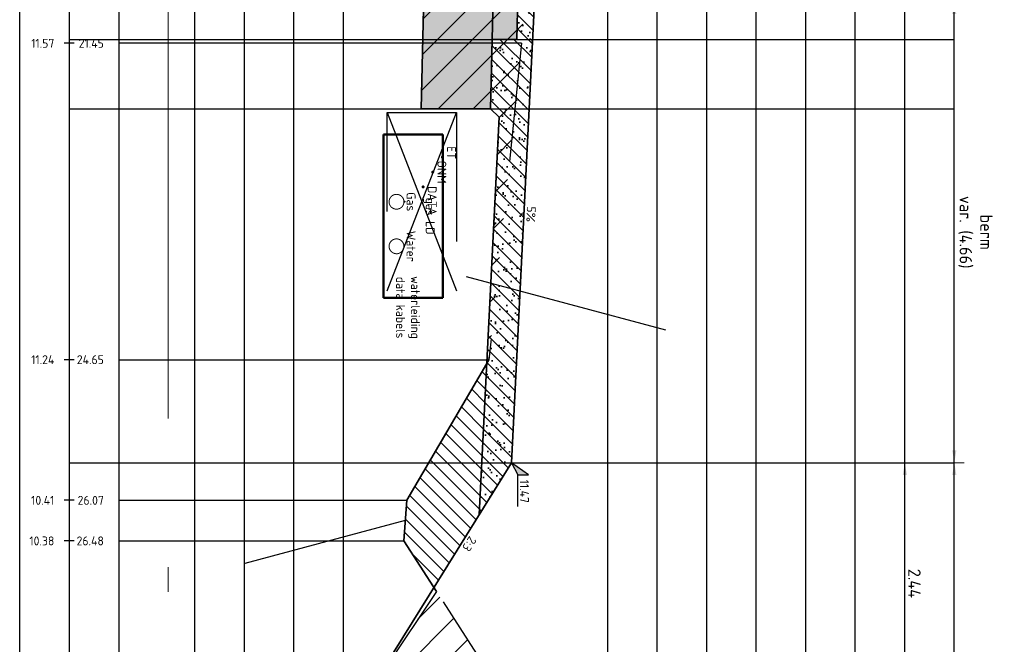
# Model space of a CAD drawing. Header units: metres. Extents: x 232618 to 232694, y 554350 to 554492.
# Tile 19 of 24: x 232666.72 to 232676.67, y 554460.47 to 554466.77. Entities that reach past the tile are written whole.
import ezdxf
from ezdxf.enums import TextEntityAlignment as Align

# ---------------------------------------------------------------- set-up
doc = ezdxf.new("R2010")
doc.units = ezdxf.units.M
for name, pattern in [('ACAD_ISO03W100', [30, 12, -18]), ('AL-NAP_LIJN', [15.25, 12, -1.5, 0.25, -1.5]), ('NLCS-HIDDEN', [4, 2, -2])]:
    doc.linetypes.add(name, pattern=pattern)
for name, color, linetype, lineweight in [('B-WE-AM-NAP-G', 7, 'AL-NAP_LIJN', 18), ('B-WE-KL-TRACE-T18', 7, 'Continuous', 18), ('N-WE-GR-MAAIVELD-GD', 90, 'Continuous', 35), ('N-WE-GW-CUNET-GD', 90, 'Continuous', 35), ('N-WE-GW-GROND_TEELAARDE_AFKOMSTIG UIT HET WERK-AD', 91, 'Continuous', 25), ('N-WE-GW-GROND_ZAND-AD', 7, 'Continuous', 35), ('N-WE-GW-GROND_ZAND_CUNETZAND-AD', 7, 'Continuous', 25), ('N-WE-GW-WATERGANG-GD', 90, 'Continuous', 35), ('N-WE-KL-DATA_CAI-G', 90, 'Continuous', 35), ('N-WE-KL-GAS-G', 30, 'Continuous', 35), ('N-WE-KL-GMS-G', 20, 'Continuous', 35), ('N-WE-KL-STROOK-GD', 7, 'NLCS-HIDDEN', 25), ('N-WE-KL-TDI-G', 200, 'Continuous', 35), ('N-WE-KL-WATER-G', 170, 'Continuous', 35), ('N-WE-VH-VERHARDING_FUNDERING-AD', 31, 'Continuous', 18), ('N-WE-VH-VERHARDING_FUNDERING_GRANULAAT_MENG_HYDRAULISCH-GD', 7, 'Continuous', 35), ('N-WE-VH-VERHARDING_FUNDERING_ZAND-GD', 251, 'Continuous', 35), ('V-WE-GW-GROND_WERK-AD', 252, 'Continuous', 18), ('V-WE-GW-MAAIVELD-GD', 3, 'ACAD_ISO03W100', 25), ('X-XX-AL-AANKLEDING-M', 7, 'Continuous', 18), ('X-XX-AL-AANPIJLING-G', 7, 'Continuous', 18), ('X-XX-AL-HOOGTELABEL-SD', 7, 'Continuous', 25), ('X-XX-AL-PROFIELBALK-G', 7, 'Continuous', 25), ('X-XX-AL-PROFIELBALK-HULPLIJN-G', 253, 'Continuous', 25), ('X-XX-AL-PROFIELBALK-T18', 7, 'Continuous', 18), ('X-XX-AL-T25', 7, 'Continuous', 25)]:
    doc.layers.add(name, color=color, linetype=linetype, lineweight=lineweight)
doc.layers.add('B-WE-KL-TRACE-GD', color=160, linetype='Continuous', lineweight=50, true_color=0x003fff)
doc.layers.add('V-WE-GW-CUNET-GD', color=252, linetype='ACAD_ISO03W100', lineweight=25, plot=False)
doc.layers.add('X-XX-AL-HULPLIJN-GD', color=6, linetype='Continuous', plot=False)
doc.styles.add('NLCS-ISO', font='NLCS-ISO.ttf')
doc.styles.add('NLCS-ISO-ANNOTATIEF-T18', font='NLCS-ISO.ttf', dxfattribs={"height": 1.8})
doc.styles.add('NLCS-ISO-ANNOTATIEF-T25', font='NLCS-ISO.ttf', dxfattribs={"height": 2.5})
doc.styles.add('NLCS-ISO-ANNOTATIVE-T18', font='NLCS-ISO.ttf', dxfattribs={"height": 1.799999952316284})
doc.dimstyles.new('NLCS-ANNOTATIEF-T25-PIJL', dxfattribs={"dimtxt": 2.5, "dimasz": 2.5, "dimexe": 2, "dimexo": 2, "dimgap": 0.7, "dimtad": 1, "dimdec": 3, "dimzin": 0, "dimdsep": 46, "dimtxsty": 'NLCS-ISO-ANNOTATIEF-T25', "dimcen": 0, "dimdle": 2, "dimclrd": 256, "dimclre": 256, "dimclrt": 256, "dimadec": 1, "dimazin": 0, "dimtfac": 1, "dimtdec": 3, "dimtofl": 0, "dimtmove": 1, "dimatfit": 0, "dimfxl": 2, "dimfxlon": 1, "dimtfillclr": 254, "dimtolj": 1, "dimtzin": 0, "dimlwd": 18, "dimlwe": 18, "dimarcsym": 0})
pattern_1 = [(225.0000000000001, (786916.8977347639, 320660.4057194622), (0.176776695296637, -0.1767766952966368), [])]
pattern_2 = [(135.0000000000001, (786916.8977347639, 320660.4057194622), (-0.07071067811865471, -0.0707106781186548), [])]

# ---------------------------------------------------------------- blocks, each defined once
blk = doc.blocks.new('N-SAL-HOOGTELABEL_02-SO')
for p, q in [((2.460741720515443, 3.435148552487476), (0, 0)), ((2.460741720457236, 1.312415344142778), (2.460741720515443, 3.435148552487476)), ((0, 0), (2.460741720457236, 1.312415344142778)), ((8.837532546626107, 1.312415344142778), (2.460741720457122, 1.312415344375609))]:
    blk.add_line(p, q)
blk.add_solid([(2.460741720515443, 3.435148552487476), (0, 0), (2.460741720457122, 1.312415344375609)])
at = {"style": 'NLCS-ISO'}
blk.add_attdef('...', text='', height=1.8, dxfattribs=at).set_placement((5.772751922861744, 2.615252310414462), align=Align.MIDDLE)
blk = doc.blocks.new('*D29')
at = {"layer": 'Defpoints', "color": 0, "transparency": 16777216}
for p in [(232671.9235277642, 554466.9549874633), (232671.7992777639, 554462.2999874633), (232676.163527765, 554462.2999874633)]:
    blk.add_point(p, dxfattribs=at)
at = {"layer": 'X-XX-AL-AANKLEDING-M', "linetype": 'Continuous', "lineweight": 18, "transparency": 16777216}
for p, q in [((232676.063527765, 554466.9549874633), (232676.263527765, 554466.9549874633)), ((232676.163527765, 554466.8299874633), (232676.163527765, 554462.4249874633)), ((232676.063527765, 554462.2999874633), (232676.263527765, 554462.2999874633))]:
    blk.add_line(p, q, dxfattribs=at)
at = {"layer": 'X-XX-AL-AANKLEDING-M', "transparency": 16777216}
for points in [[(232676.1426944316, 554466.8299874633), (232676.1843610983, 554466.8299874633), (232676.163527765, 554466.9549874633)], [(232676.1426944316, 554462.4249874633), (232676.1843610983, 554462.4249874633), (232676.163527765, 554462.2999874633)]]:
    blk.add_solid(points, dxfattribs=at)
at = {"layer": 'X-XX-AL-AANKLEDING-M', "transparency": 16777216, "insert": (232676.3776944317, 554464.6274874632), "char_height": 0.125, "attachment_point": 5, "rotation": 270, "style": 'NLCS-ISO-ANNOTATIEF-T25'}
blk.add_mtext('\\A1;berm\\Pvar. (4.66)', dxfattribs=at)
blk = doc.blocks.new('*D30')
at = {"layer": 'Defpoints', "color": 0, "transparency": 16777216}
for p in [(232671.7992777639, 554462.2999874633), (232670.173527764, 554459.8613624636), (232675.663527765, 554459.8613624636)]:
    blk.add_point(p, dxfattribs=at)
at = {"layer": 'X-XX-AL-AANKLEDING-M', "linetype": 'Continuous', "lineweight": 18, "transparency": 16777216}
for p, q in [((232675.563527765, 554462.2999874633), (232675.763527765, 554462.2999874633)), ((232675.663527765, 554462.1749874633), (232675.663527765, 554459.9863624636)), ((232675.563527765, 554459.8613624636), (232675.763527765, 554459.8613624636))]:
    blk.add_line(p, q, dxfattribs=at)
at = {"layer": 'X-XX-AL-AANKLEDING-M', "transparency": 16777216}
for points in [[(232675.6426944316, 554462.1749874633), (232675.6843610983, 554462.1749874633), (232675.663527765, 554462.2999874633)], [(232675.6426944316, 554459.9863624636), (232675.6843610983, 554459.9863624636), (232675.663527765, 554459.8613624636)]]:
    blk.add_solid(points, dxfattribs=at)
at = {"layer": 'X-XX-AL-AANKLEDING-M', "transparency": 16777216, "insert": (232675.7610277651, 554461.0806749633), "char_height": 0.125, "attachment_point": 5, "rotation": 270, "style": 'NLCS-ISO-ANNOTATIEF-T25'}
blk.add_mtext('\\A1;2.44', dxfattribs=at)
blk = doc.blocks.new('*D33')
at = {"layer": 'Defpoints', "color": 0, "transparency": 16777216}
for p in [(232671.7992777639, 554462.2999874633), (232671.4872128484, 554457.3908348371), (232676.163527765, 554457.3908348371)]:
    blk.add_point(p, dxfattribs=at)
at = {"layer": 'X-XX-AL-AANKLEDING-M', "linetype": 'Continuous', "lineweight": 18, "transparency": 16777216}
for p, q in [((232676.063527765, 554462.2999874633), (232676.263527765, 554462.2999874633)), ((232676.163527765, 554462.1749874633), (232676.163527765, 554457.5158348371)), ((232676.063527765, 554457.3908348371), (232676.263527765, 554457.3908348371))]:
    blk.add_line(p, q, dxfattribs=at)
at = {"layer": 'X-XX-AL-AANKLEDING-M', "transparency": 16777216}
for points in [[(232676.1426944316, 554462.1749874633), (232676.1843610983, 554462.1749874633), (232676.163527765, 554462.2999874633)], [(232676.1426944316, 554457.5158348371), (232676.1843610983, 554457.5158348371), (232676.163527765, 554457.3908348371)]]:
    blk.add_solid(points, dxfattribs=at)
at = {"layer": 'X-XX-AL-AANKLEDING-M', "transparency": 16777216, "insert": (232676.3651944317, 554459.84541115), "char_height": 0.125, "attachment_point": 5, "rotation": 270, "style": 'NLCS-ISO-ANNOTATIEF-T25'}
blk.add_mtext('\\A1;watergang\\P4.91', dxfattribs=at)

msp = doc.modelspace()

# ---------------------------------------------------------------- hatches: boundary and pattern name
at = {"layer": 'N-WE-GW-GROND_TEELAARDE_AFKOMSTIG UIT HET WERK-AD'}
h = msp.add_hatch(dxfattribs=at)
h.set_pattern_fill('AGW-WERK_AANVULLEN', color=256, scale=0.02, angle=180, style=0, pattern_type=2)
h.set_pattern_definition(pattern_2)
h.paths.add_polyline_path([(232671.6907777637, 554462.299987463), (232671.923527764, 554466.9549874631), (232671.893519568, 554466.9549874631), (232671.8920000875, 554466.8899874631), (232671.8219809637, 554466.8899874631), (232671.8204614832, 554466.8249874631), (232671.7504423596, 554466.8249874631), (232671.7445982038, 554466.5749874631), (232671.4945299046, 554466.5749874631), (232671.4781662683, 554465.874987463), (232671.5648202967, 554465.7883334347), (232671.4811170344, 554464.1142681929), (232671.4424029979, 554463.3399874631), (232671.4404268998, 554463.3004655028), (232671.3641544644, 554461.7750167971)])
h = msp.add_hatch(dxfattribs=at)
h.set_pattern_fill('AGW-WERK_AANVULLEN', color=256, scale=0.02, angle=180, style=0, pattern_type=2)
h.set_pattern_definition(pattern_2)
h.paths.add_polyline_path([(232670.633527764, 554461.919987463), (232670.603527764, 554461.509987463), (232670.607042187, 554461.5051637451), (232670.9062638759, 554461.0390646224), (232671.3641544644, 554461.7750167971), (232671.4323817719, 554463.1395629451), (232671.4404268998, 554463.3004655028)])
at = {"layer": 'N-WE-GW-GROND_ZAND-AD'}
h = msp.add_hatch(dxfattribs=at)
h.set_pattern_fill('AGW-GROND_ZAND', color=256, scale=0.1, angle=-90, style=0, pattern_type=2)
h.set_pattern_definition([(217.5, (786916.8977347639, 320660.4057194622), (0.006299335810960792, -0.1926823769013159), [0, -0.152, 0, -0.17, 0, -0.1625]), (187.5, (786916.8977347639, 320660.4057194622), (-0.1769776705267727, -0.282214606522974), [0, -0.082, 0, -0.137, 0, -0.0525]), (147.5, (786917.0207347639, 320660.4057194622), (-0.3114141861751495, -0.000565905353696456), [0, -0.05, 0, -0.18, 0, -0.235]), (137.5, (786917.0207347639, 320660.4057194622), (-0.3006126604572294, -0.0877675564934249), [0, -0.025, 0, -0.118, 0, -0.135])])
h.paths.add_polyline_path([(232671.923527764, 554466.9549874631), (232671.893519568, 554466.9549874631), (232671.8920000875, 554466.8899874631), (232671.8219809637, 554466.8899874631), (232671.8204614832, 554466.8249874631), (232671.7504423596, 554466.8249874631), (232671.7445982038, 554466.5749874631), (232671.4945299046, 554466.5749874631), (232671.4781662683, 554465.874987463), (232671.5648202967, 554465.7883334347), (232671.4811170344, 554464.1142681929), (232671.4404268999, 554463.3004655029), (232671.4174149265, 554462.8402260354), (232671.3641544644, 554461.7750167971), (232671.6907777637, 554462.299987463)])
at = {"layer": 'N-WE-GW-GROND_ZAND_CUNETZAND-AD'}
h = msp.add_hatch(dxfattribs=at)
h.set_pattern_fill('AGW-GROND_ZAND_CUNETZAND', color=256, scale=0.1, angle=-90, style=0, pattern_type=2)
h.set_pattern_definition([(180, (786916.8977347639, 320660.4057194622), (-0.06250000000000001, -0.06249999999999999), [0, -0.125])])
h.paths.add_polyline_path([(232670.9261837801, 554472.215028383), (232670.7723646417, 554465.874987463), (232671.4781662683, 554465.874987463), (232671.4854130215, 554466.184987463), (232671.6263530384, 554472.2140881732), (232671.4875068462, 554478.924987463), (232671.481093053, 554479.2349874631), (232670.7809432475, 554479.2349874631)])
at = {"layer": 'N-WE-VH-VERHARDING_FUNDERING-AD'}
h = msp.add_hatch(dxfattribs=at)
h.set_pattern_fill('AVH-FUNDERING_02', color=256, scale=0.25, angle=-90, style=0, pattern_type=2)
h.set_pattern_definition([(180, (786916.8977347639, 320660.4057194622), (-0.2500000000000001, -0.25), [0.03125, -0.21875]), (270, (786916.8977347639, 320660.4057194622), (0.2499999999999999, -0.2500000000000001), [0.03125, -0.21875]), (315, (786916.8664847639, 320660.4057194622), (0.2499999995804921, -4.449395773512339e-17), [0.044194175, -0.309359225]), (180, (786916.8664847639, 320660.2650944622), (-0.2500000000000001, -0.25), [0.03125, -0.21875]), (225, (786916.8508597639, 320660.2807194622), (-3.061616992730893e-17, -0.2499999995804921), [0.022097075, -0.3314563]), (315, (786916.8508597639, 320660.2807194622), (0.2499999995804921, -4.449395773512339e-17), [0.022097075, -0.3314563]), (180, (786916.7727347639, 320660.2025944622), (-0.2500000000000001, -0.25), [0.044194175, -0.205805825]), (225, (786916.7727347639, 320660.2025944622), (-3.061616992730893e-17, -0.2499999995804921), [0.03125, -0.3223034]), (315, (786916.7285405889, 320660.2025944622), (0.2499999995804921, -4.449395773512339e-17), [0.03125, -0.3223034]), (270, (786916.7258597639, 320660.3432194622), (0.2499999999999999, -0.2500000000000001), [0.03125, -0.21875]), (225, (786916.7258597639, 320660.3432194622), (-3.061616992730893e-17, -0.2499999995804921), [0.022097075, -0.3314563]), (315, (786916.7102347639, 320660.3275944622), (0.2499999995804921, -4.449395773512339e-17), [0.022097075, -0.3314563]), (180, (786916.8664847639, 320660.3432194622), (-0.2500000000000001, -0.25), [0.015625, -0.209375]), (180, (786916.6789847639, 320660.2807194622), (-0.2500000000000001, -0.25), [0.015625, -0.209375]), (270, (786916.7571097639, 320660.2494694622), (0.2499999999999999, -0.2500000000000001), [0.015625, -0.209375]), (315, (786916.7258597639, 320660.3900944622), (0.2499999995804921, -4.449395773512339e-17), [0.022097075, -0.3314563]), (315, (786916.8352347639, 320660.2182194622), (0.2499999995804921, -4.449395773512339e-17), [0.022097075, -0.3314563]), (225, (786916.7805472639, 320660.3236882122), (-3.061616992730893e-17, -0.2499999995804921), [0.022097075, -0.3314563]), (270, (786916.8117972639, 320660.3744694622), (0.2499999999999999, -0.2500000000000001), [0.00390625, -0.24609375]), (270, (786916.8000785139, 320660.2690007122), (0.2499999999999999, -0.2500000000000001), [0.00390625, -0.24609375]), (270, (786916.6828910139, 320660.2260319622), (0.2499999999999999, -0.2500000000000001), [0.00390625, -0.24609375]), (270, (786916.6789847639, 320660.3588444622), (0.2499999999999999, -0.2500000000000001), [0.00390625, -0.24609375])])
h.paths.add_polyline_path([(232671.4945299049, 554466.5749874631), (232671.6263530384, 554472.2140881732), (232671.4955758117, 554478.5349874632), (232671.7456293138, 554478.5349874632), (232671.8764134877, 554472.2137523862), (232671.7445982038, 554466.5749874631)])
at = {"layer": 'V-WE-GW-GROND_WERK-AD'}
h = msp.add_hatch(dxfattribs=at)
h.set_pattern_fill('AGW-WERK_ONTGRAVEN', color=256, scale=0.05, angle=180, style=0, pattern_type=2)
h.set_pattern_definition(pattern_1)
h.paths.add_polyline_path([(232671.9235277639, 554468.8649874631), (232671.7735588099, 554468.8680391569), (232671.7684726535, 554468.6180909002), (232671.5185243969, 554468.6231770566), (232671.504283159, 554467.9233219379), (232670.8261807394, 554467.9371205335), (232670.7779750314, 554465.874987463), (232671.4781662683, 554465.874987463), (232671.5648202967, 554465.7883334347), (232671.4404268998, 554463.3004655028), (232671.463527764, 554463.3399874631), (232671.7935277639, 554466.534987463)])
h = msp.add_hatch(dxfattribs=at)
h.set_pattern_fill('AGW-WERK_ONTGRAVEN', color=256, scale=0.05, angle=180, style=0, pattern_type=2)
h.set_pattern_definition(pattern_1)
h.paths.add_polyline_path([(232670.9319868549, 554460.9990510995), (232670.1735277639, 554459.8613624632), (232670.1735277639, 554459.3613624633), (232671.4872128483, 554457.3908348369), (232671.503527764, 554460.1099874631)])

# ---------------------------------------------------------------- linework, layer by layer
at = {"layer": 'B-WE-AM-NAP-G'}
msp.add_line((232668.223527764, 554489.9949874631), (232668.223527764, 554454.959987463), dxfattribs=at)
at = {"layer": 'B-WE-KL-TRACE-GD', "ltscale": 0.2}
for p, q in [((232670.9985042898, 554465.6149874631), (232670.3985042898, 554465.6149874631)), ((232670.3985042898, 554463.9649874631), (232670.3985042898, 554465.6149874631)), ((232670.9985042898, 554463.9649874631), (232670.9985042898, 554465.6149874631)), ((232670.9985042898, 554463.9649874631), (232670.3985042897, 554463.9649874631))]:
    msp.add_line(p, q, dxfattribs=at)
at = {"layer": 'Defpoints'}
msp.add_point((232670.6044876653, 554464.484987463), dxfattribs=at)
at = {"layer": 'N-WE-GR-MAAIVELD-GD', "ltscale": 0.2}
for p, q in [((232671.923527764, 554466.9549874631), (232671.6907777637, 554462.299987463)), ((232671.5648202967, 554465.7883334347), (232671.3641544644, 554461.7750167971))]:
    msp.add_line(p, q, dxfattribs=at)
at = {"layer": 'N-WE-GW-CUNET-GD'}
msp.add_line((232671.4781662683, 554465.874987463), (232671.5648202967, 554465.7883334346), dxfattribs=at)
at = {"layer": 'N-WE-GW-CUNET-GD', "ltscale": 0.2, "flags": 128}
msp.add_lwpolyline([(232671.4404268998, 554463.3004655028), (232670.633527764, 554461.919987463), (232670.603527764, 554461.509987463), (232670.9319868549, 554460.9990510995)], dxfattribs=at)
at = {"layer": 'N-WE-GW-WATERGANG-GD', "ltscale": 0.2}
msp.add_line((232670.1735277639, 554459.8613624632), (232671.6907777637, 554462.299987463), dxfattribs=at)
at = {"layer": 'N-WE-KL-DATA_CAI-G', "const_width": 0.0145}
msp.add_lwpolyline([(232670.7982377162, 554465.092737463, 1), (232670.7982377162, 554465.077237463, 1)], format="xyb", close=True, dxfattribs=at)
at = {"layer": 'N-WE-KL-GAS-G', "const_width": 0.009999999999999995}
msp.add_lwpolyline([(232670.5294876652, 554465.009987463, 1), (232670.5294876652, 554464.859987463, 1)], format="xyb", close=True, dxfattribs=at)
at = {"layer": 'N-WE-KL-GAS-G'}
msp.add_point((232670.6116680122, 554464.9349874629), dxfattribs=at)
at = {"layer": 'N-WE-KL-GMS-G', "const_width": 0.0145}
msp.add_lwpolyline([(232670.8952577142, 554465.2427374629, 1), (232670.8952577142, 554465.2272374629, 1)], format="xyb", close=True, dxfattribs=at)
at = {"layer": 'N-WE-KL-STROOK-GD'}
for p, q in [((232670.436027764, 554465.8349874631), (232671.1360277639, 554464.034987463)), ((232670.436027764, 554464.034987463), (232671.1360277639, 554465.8349874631))]:
    msp.add_line(p, q, dxfattribs=at)
at = {"layer": 'N-WE-KL-STROOK-GD', "flags": 128}
msp.add_lwpolyline([(232670.436027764, 554465.8349874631), (232671.1360277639, 554465.8349874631), (232671.1360277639, 554464.034987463), (232670.436027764, 554464.034987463)], close=True, dxfattribs=at)
at = {"layer": 'N-WE-KL-TDI-G', "const_width": 0.0145}
msp.add_lwpolyline([(232670.9922777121, 554465.3927374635, 1), (232670.9922777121, 554465.3772374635, 1)], format="xyb", close=True, dxfattribs=at)
at = {"layer": 'N-WE-KL-WATER-G', "const_width": 0.009999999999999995}
msp.add_lwpolyline([(232670.5294876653, 554464.5599874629, 1), (232670.5294876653, 554464.4099874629, 1)], format="xyb", close=True, dxfattribs=at)
at = {"layer": 'N-WE-VH-VERHARDING_FUNDERING_GRANULAAT_MENG_HYDRAULISCH-GD', "ltscale": 0.2, "flags": 128}
msp.add_lwpolyline([(232671.4945299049, 554466.5749874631), (232671.6263530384, 554472.2140881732), (232671.4955758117, 554478.5349874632), (232671.7456293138, 554478.5349874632), (232671.8764134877, 554472.2137523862), (232671.7445982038, 554466.5749874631)], close=True, dxfattribs=at)
at = {"layer": 'N-WE-VH-VERHARDING_FUNDERING_ZAND-GD', "ltscale": 0.2, "flags": 128}
msp.add_lwpolyline([(232671.481093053, 554479.2349874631), (232670.7809432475, 554479.2349874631), (232670.9261837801, 554472.215028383), (232670.7779750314, 554465.874987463), (232671.4781662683, 554465.874987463), (232671.4945299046, 554466.5749874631)], dxfattribs=at)
at = {"layer": 'V-WE-GW-CUNET-GD', "ltscale": 0.1}
for p, q in [((232670.8261807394, 554467.9371205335), (232670.7779750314, 554465.874987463)), ((232670.7779750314, 554465.874987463), (232671.4725558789, 554465.874987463))]:
    msp.add_line(p, q, dxfattribs=at)
at = {"layer": 'V-WE-GW-CUNET-GD', "ltscale": 0.1, "flags": 128}
for points in [[(232671.4781662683, 554465.874987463), (232671.5648202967, 554465.7883334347), (232671.4404268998, 554463.3004655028)], [(232670.9319868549, 554460.9990510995), (232670.1735277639, 554459.8613624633), (232670.1735277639, 554459.3613624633), (232671.4872128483, 554457.3908348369)]]:
    msp.add_lwpolyline(points, dxfattribs=at)
at = {"layer": 'V-WE-GW-MAAIVELD-GD', "ltscale": 0.1, "flags": 128}
for points in [[(232671.9235277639, 554468.8649874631), (232671.7935277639, 554466.534987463)], [(232671.7935277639, 554466.534987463), (232671.463527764, 554463.3399874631), (232670.633527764, 554461.919987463), (232670.603527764, 554461.509987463), (232671.503527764, 554460.1099874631), (232671.4872128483, 554457.3908348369)]]:
    msp.add_lwpolyline(points, dxfattribs=at)
at = {"layer": 'X-XX-AL-HULPLIJN-GD', "linetype": 'ByBlock'}
for p, q in [((232668.49264443, 554458.054987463), (232668.4926444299, 554487.9949874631)), ((232668.99264443, 554458.054987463), (232668.9926444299, 554487.9949874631)), ((232669.49264443, 554458.054987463), (232669.4926444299, 554487.9949874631)), ((232669.99264443, 554458.054987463), (232669.99264443, 554487.9949874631)), ((232672.663527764, 554458.054987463), (232672.663527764, 554487.9949874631)), ((232673.163527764, 554458.054987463), (232673.163527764, 554487.9949874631)), ((232673.663527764, 554458.054987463), (232673.6635277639, 554487.9949874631)), ((232674.163527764, 554458.054987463), (232674.1635277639, 554487.9949874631)), ((232674.663527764, 554458.054987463), (232674.6635277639, 554487.9949874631)), ((232675.163527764, 554458.054987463), (232675.163527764, 554487.9949874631)), ((232675.663527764, 554458.054987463), (232675.6635277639, 554487.9949874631)), ((232676.163527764, 554458.054987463), (232676.1635277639, 554487.9949874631)), ((232667.223527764, 554466.5749874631), (232676.1635277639, 554466.5749874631)), ((232667.223527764, 554465.874987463), (232676.1635277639, 554465.874987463)), ((232671.2333793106, 554464.1806493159), (232673.2459807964, 554463.6413743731)), ((232667.223527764, 554462.299987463), (232676.1635277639, 554462.299987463))]:
    msp.add_line(p, q, dxfattribs=at)
at = {"layer": 'X-XX-AL-HULPLIJN-GD'}
msp.add_line((232670.618527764, 554461.7149874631), (232668.9968685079, 554461.280465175), dxfattribs=at)
at = {"layer": 'X-XX-AL-PROFIELBALK-G', "ltscale": 0.2}
for p, q in [((232666.7235277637, 554454.959987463), (232666.7235277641, 554489.9949874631)), ((232667.223527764, 554489.9949874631), (232667.223527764, 554454.959987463)), ((232667.723527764, 554489.9949874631), (232667.723527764, 554454.959987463)), ((232667.273527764, 554466.5349874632), (232667.1735277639, 554466.5349874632)), ((232667.273527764, 554463.3399874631), (232667.1735277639, 554463.3399874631)), ((232667.273527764, 554461.919987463), (232667.1735277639, 554461.919987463)), ((232667.273527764, 554461.509987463), (232667.1735277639, 554461.509987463))]:
    msp.add_line(p, q, dxfattribs=at)
at = {"layer": 'X-XX-AL-PROFIELBALK-HULPLIJN-G', "linetype": 'ByBlock'}
for p, q in [((232671.7935277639, 554466.534987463), (232667.723527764, 554466.5349874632)), ((232667.723527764, 554463.3399874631), (232671.463527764, 554463.3399874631)), ((232667.723527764, 554461.919987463), (232670.633527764, 554461.919987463)), ((232667.723527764, 554461.509987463), (232670.603527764, 554461.509987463))]:
    msp.add_line(p, q, dxfattribs=at)

# ---------------------------------------------------------------- block references
at = {"layer": 'X-XX-AL-HOOGTELABEL-SD', "linetype": 'ByBlock', "xscale": 0.05, "yscale": 0.05, "zscale": 0.05, "rotation": 270}
msp.add_blockref('N-SAL-HOOGTELABEL_02-SO', (232671.6907777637, 554462.299987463), dxfattribs=at).add_auto_attribs({'...': '11.47'})

# ---------------------------------------------------------------- texts
at = {"layer": 'B-WE-KL-TRACE-T18', "ltscale": 0.2, "style": 'NLCS-ISO-ANNOTATIEF-T18'}
for s, p in [('gas LD', (232670.7985042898, 554464.7899874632)), ('data kabels', (232670.4985042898, 554463.8665312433)), ('waterleiding', (232670.6485042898, 554463.8665312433))]:
    msp.add_text(s, height=0.09, rotation=270, dxfattribs=at).set_placement(p, align=Align.BOTTOM_CENTER)
at = {"layer": 'X-XX-AL-AANPIJLING-G', "style": 'NLCS-ISO-ANNOTATIEF-T25'}
for s, rotation, p in [('5%%%', 267.1375949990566, (232671.8164027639, 554464.812487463)), ('2:3', 236.309932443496, (232671.2052139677, 554461.519557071))]:
    msp.add_text(s, height=0.09, rotation=rotation, dxfattribs=at).set_placement(p, align=Align.BOTTOM_CENTER)
at = {"layer": 'X-XX-AL-PROFIELBALK-T18', "ltscale": 0.2, "style": 'NLCS-ISO-ANNOTATIEF-T18'}
for s, p in [('11.57', (232667.0735277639, 554466.534987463)), ('21.45', (232667.5735277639, 554466.534987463)), ('11.24', (232667.0735277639, 554463.3399874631)), ('24.65', (232667.5735277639, 554463.3399874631)), ('10.41', (232667.0735277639, 554461.919987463)), ('26.07', (232667.5735277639, 554461.919987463)), ('10.38', (232667.0735277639, 554461.509987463)), ('26.48', (232667.5735277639, 554461.509987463))]:
    msp.add_text(s, height=0.09000000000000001, dxfattribs=at).set_placement(p, align=Align.MIDDLE_RIGHT)
at = {"layer": 'X-XX-AL-T25', "style": 'NLCS-ISO-ANNOTATIVE-T18'}
for s, p in [('ET', (232671.012277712, 554465.4300111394)), ('ONM', (232670.9152577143, 554465.2349874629)), ('DATA', (232670.8182377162, 554464.9456231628)), ('Gas', (232670.6044876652, 554464.9349874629)), ('Water', (232670.6044876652, 554464.484987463))]:
    msp.add_text(s, height=0.09000000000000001, rotation=270, dxfattribs=at).set_placement(p, align=Align.BOTTOM_CENTER)

# ---------------------------------------------------------------- dimensions: what is measured, and where the dimension line sits
at = {"layer": 'X-XX-AL-AANKLEDING-M'}
for base, p1, p2, text, picture, middle in [((232676.163527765, 554462.2999874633), (232671.923527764, 554466.9549874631), (232671.7992777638, 554462.299987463), 'berm\\Pvar. (<>)', '*D29', (232676.3776944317, 554464.6274874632)), ((232676.163527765, 554457.3908348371), (232671.7992777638, 554462.299987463), (232671.4872128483, 554457.3908348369), 'watergang\\P<>', '*D33', (232676.3651944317, 554459.84541115))]:
    dim = msp.add_linear_dim(base=base, p1=p1, p2=p2, angle=270, text=text, dimstyle='NLCS-ANNOTATIEF-T25-PIJL', override={"dimscale": 0, "dimtad": 4, "dimdec": 2}, dxfattribs=at)
    dim.commit()
    dim.dimension.update_dxf_attribs({"geometry": picture, "text_midpoint": middle})
dim = msp.add_linear_dim(base=(232675.663527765, 554459.8613624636), p1=(232671.7992777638, 554462.299987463), p2=(232670.1735277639, 554459.8613624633), angle=270, dimstyle='NLCS-ANNOTATIEF-T25-PIJL', override={"dimscale": 0, "dimtad": 4, "dimdec": 2}, dxfattribs=at)
dim.commit()
dim.dimension.update_dxf_attribs({"geometry": '*D30', "text_midpoint": (232675.7610277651, 554461.0806749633)})

doc.saveas('drawing.dxf')
